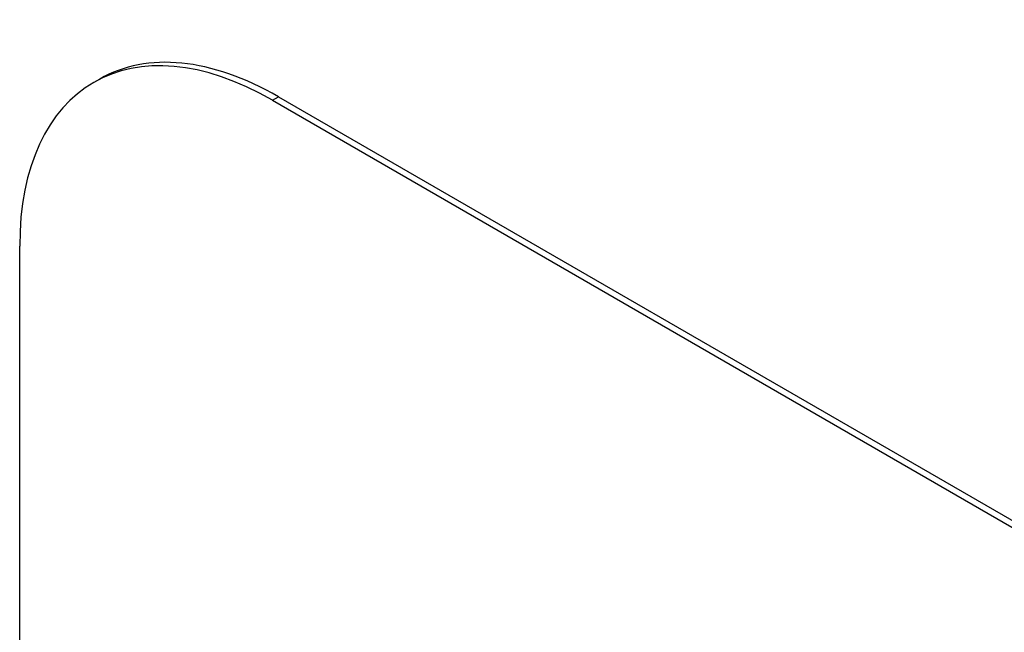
# Model space of a CAD drawing. Header units: inches. Extents: x 28 to 747, y 82 to 346.
# Tile 176 of 246: x 682.79 to 683.478, y 310.139 to 310.567. Entities that reach past the tile are written whole.
import ezdxf

# ---------------------------------------------------------------- set-up
doc = ezdxf.new("R2010")
doc.units = ezdxf.units.IN
doc.header["$MEASUREMENT"] = 0
doc.layers.add('Visible Edges(ANSI)', color=7, linetype='Continuous', lineweight=25)
doc.layers.add('Visible Tangent Edges(ANSI)', color=7, linetype='Continuous', lineweight=25)

msp = doc.modelspace()

# ---------------------------------------------------------------- linework, layer by layer
at = {"layer": 'Visible Edges(ANSI)'}
for p, q in [((682.84553, 310.52549), (682.84128, 310.52304)), ((682.96628, 310.51066), (685.0876, 309.28592)), ((682.97053, 310.51311), (685.09185, 309.28836)), ((682.78951, 309.18385), (682.78951, 310.4086))]:
    msp.add_line(p, q, dxfattribs=at)
for centre, end_param in [((682.96628, 310.30654), 7.068583), ((682.97053, 310.30899), 6.283185)]:
    msp.add_ellipse(centre, major_axis=(-0.125, 0.21651), ratio=0.57735, start_param=5.497787, end_param=end_param, dxfattribs=at)
at = {"layer": 'Visible Tangent Edges(ANSI)'}
msp.add_line((682.96628, 310.51066), (682.97053, 310.51311), dxfattribs=at)

doc.saveas('drawing.dxf')
